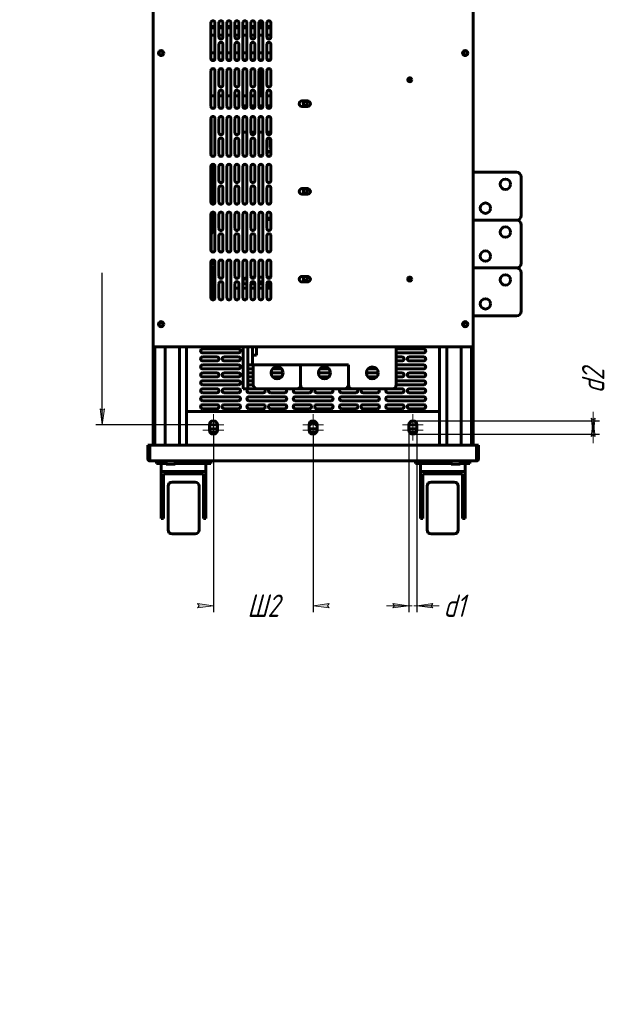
# Model space of a CAD drawing. Header units: millimetres. Extents: x 0 to 841, y 0 to 594.
# Tile 5 of 7: x 466 to 649, y 0 to 309. Entities that reach past the tile are written whole.
import ezdxf

# ---------------------------------------------------------------- set-up
doc = ezdxf.new("R2010")
doc.units = ezdxf.units.MM
for name, pattern in [('K5LT_AXLED', [12, 7.5, -1.5, 1.5, -1.5]), ('K5LT_BASIC', [0]), ('K5LT_THIN', [0])]:
    doc.linetypes.add(name, pattern=pattern)
doc.layers.add('Системный слой', color=7, linetype='Continuous')
doc.styles.add('KDIMTEXTSTYLE', font='GOST_AU.SHX', dxfattribs={"width": 0.96, "oblique": 15, "height": 5})
doc.dimstyles.new('KDIMSTYLE (0.25)', dxfattribs={"dimtxt": 5, "dimasz": 1, "dimexe": 2, "dimexo": 0, "dimgap": 1, "dimtad": 1, "dimlfac": 4, "dimtxsty": 'KDIMTEXTSTYLE', "dimsah": 1, "dimcen": 0, "dimdle": 1, "dimadec": 0, "dimazin": 0, "dimtfac": 0.667, "dimtmove": 0, "dimatfit": 3, "dimfxl": 1, "dimtvp": 1, "dimtolj": 1, "dimtzin": 0, "dimarcsym": 0})

# ---------------------------------------------------------------- blocks, each defined once
blk = doc.blocks.new('U0')
at = {"layer": 'Системный слой', "color": 150, "linetype": 'K5LT_BASIC', "lineweight": 60, "true_color": 0x0080ff}
for p, q in [((534.44, 224.46), (533.19, 224.46)), ((536.94, 224.46), (535.69, 224.46)), ((539.44, 224.46), (538.19, 224.46)), ((541.94, 224.46), (540.69, 224.46)), ((544.44, 224.46), (543.19, 224.46))]:
    blk.add_line(p, q, dxfattribs=at)
blk = doc.blocks.new('U1')
at = {"layer": 'Системный слой', "color": 150, "linetype": 'K5LT_BASIC', "lineweight": 60, "true_color": 0x0080ff}
for p, q in [((535.69, 225.83), (536.94, 225.83)), ((538.19, 225.83), (539.44, 225.83)), ((540.69, 225.83), (541.94, 225.83)), ((543.19, 225.83), (544.17, 225.83))]:
    blk.add_line(p, q, dxfattribs=at)
blk = doc.blocks.new('U2')
at = {"layer": 'Системный слой', "color": 150, "linetype": 'K5LT_BASIC', "lineweight": 60, "true_color": 0x0080ff}
for p, q in [((539.98, 206.08), (539.98, 205.46)), ((539.98, 205.46), (539.98, 203.46))]:
    blk.add_line(p, q, dxfattribs=at)
blk = doc.blocks.new('U3')
at = {"layer": 'Системный слой', "color": 150, "linetype": 'K5LT_BASIC', "lineweight": 60, "true_color": 0x0080ff}
for p, q in [((535.69, 273.43), (536.94, 273.43)), ((538.19, 273.43), (539.44, 273.43)), ((540.69, 273.43), (541.94, 273.43)), ((543.19, 273.43), (544.44, 273.43))]:
    blk.add_line(p, q, dxfattribs=at)
blk = doc.blocks.new('U4')
at = {"layer": 'Системный слой', "color": 150, "linetype": 'K5LT_BASIC', "lineweight": 60, "true_color": 0x0080ff}
for p, q in [((536.94, 281.68), (535.69, 281.68)), ((539.44, 281.68), (538.19, 281.68)), ((541.94, 281.68), (540.69, 281.68)), ((544.44, 281.68), (543.19, 281.68))]:
    blk.add_line(p, q, dxfattribs=at)
blk = doc.blocks.new('U5')
at = {"layer": 'Системный слой', "color": 150, "linetype": 'K5LT_BASIC', "lineweight": 60, "true_color": 0x0080ff}
for p, q in [((526.13, 233.31), (526.13, 232.71)), ((526.13, 232.71), (526.13, 231.71))]:
    blk.add_line(p, q, dxfattribs=at)
blk = doc.blocks.new('U6')
at = {"layer": 'Системный слой', "color": 150, "linetype": 'K5LT_BASIC', "lineweight": 60, "true_color": 0x0080ff}
for p, q in [((525.76, 277.98), (525.76, 266.19)), ((525.76, 262.98), (525.76, 251.19)), ((525.76, 247.98), (525.76, 236.19)), ((525.76, 232.98), (525.76, 221.19))]:
    blk.add_line(p, q, dxfattribs=at)
blk = doc.blocks.new('U7')
at = {"layer": 'Системный слой', "color": 150, "linetype": 'K5LT_BASIC', "lineweight": 60, "true_color": 0x0080ff}
for p, q in [((526.94, 306.58), (525.69, 306.58)), ((529.44, 306.58), (528.19, 306.58)), ((531.94, 306.58), (530.69, 306.58)), ((534.44, 306.58), (533.19, 306.58)), ((536.94, 306.58), (535.69, 306.58)), ((539.44, 306.58), (538.19, 306.58)), ((541.48, 306.58), (540.69, 306.58))]:
    blk.add_line(p, q, dxfattribs=at)
blk = doc.blocks.new('U8')
at = {"layer": 'Системный слой', "color": 150, "linetype": 'K5LT_BASIC', "lineweight": 60, "true_color": 0x0080ff}
for p, q in [((509.87, 169.58), (511.67, 169.58)), ((514.47, 169.58), (524.37, 169.58))]:
    blk.add_line(p, q, dxfattribs=at)
blk = doc.blocks.new('U9')
at = {"layer": 'Системный слой', "color": 150, "linetype": 'K5LT_BASIC', "lineweight": 60, "true_color": 0x0080ff}
for p, q in [((537.57, 199.21), (538.91, 199.21)), ((545.02, 199.21), (547.81, 199.21))]:
    blk.add_line(p, q, dxfattribs=at)
blk = doc.blocks.new('U10')
at = {"layer": 'Системный слой', "color": 150, "linetype": 'K5LT_BASIC', "lineweight": 60, "true_color": 0x0080ff}
for start, end in [(90, 122.7133), (237.2867, 270)]:
    blk.add_arc((537.57, 197.33), 0.625, start, end, dxfattribs=at)
blk = doc.blocks.new('U11')
at = {"layer": 'Системный слой', "color": 150, "linetype": 'K5LT_BASIC', "lineweight": 60, "true_color": 0x0080ff}
for start, end in [(90, 122.7133), (237.2867, 270)]:
    blk.add_arc((537.57, 194.83), 0.625, start, end, dxfattribs=at)
blk = doc.blocks.new('U12')
at = {"layer": 'Системный слой', "color": 150, "linetype": 'K5LT_BASIC', "lineweight": 60, "true_color": 0x0080ff}
for start, end in [(90, 122.7133), (237.2867, 270)]:
    blk.add_arc((537.57, 199.83), 0.625, start, end, dxfattribs=at)
blk = doc.blocks.new('U14')
at = {"layer": 'Системный слой', "color": 150, "linetype": 'K5LT_BASIC', "lineweight": 60, "true_color": 0x0080ff}
for p, q in [((541.94, 266.39), (540.98, 265.93)), ((544.44, 267.59), (543.19, 267))]:
    blk.add_line(p, q, dxfattribs=at)
blk = doc.blocks.new('U15')
at = {"layer": 'Системный слой', "color": 150, "linetype": 'K5LT_BASIC', "lineweight": 60, "true_color": 0x0080ff}
for p, q in [((541.93, 266.32), (541.05, 265.9)), ((544.44, 267.53), (543.19, 266.93))]:
    blk.add_line(p, q, dxfattribs=at)
blk = doc.blocks.new('U16')
at = {"layer": 'Системный слой', "color": 150, "linetype": 'K5LT_BASIC', "lineweight": 60, "true_color": 0x0080ff}
for p, q in [((539.39, 227.96), (538.85, 227.96)), ((541.94, 227.96), (540.69, 227.96)), ((544.39, 227.96), (543.24, 227.96))]:
    blk.add_line(p, q, dxfattribs=at)
blk = doc.blocks.new('U17')
at = {"layer": 'Системный слой', "color": 150, "linetype": 'K5LT_BASIC', "lineweight": 60, "true_color": 0x0080ff}
for p, q in [((535.73, 226.33), (535.73, 225.83)), ((535.73, 206.08), (535.73, 194.46))]:
    blk.add_line(p, q, dxfattribs=at)
blk = doc.blocks.new('U18')
at = {"layer": 'Системный слой', "color": 150, "linetype": 'K5LT_BASIC', "lineweight": 60, "true_color": 0x0080ff}
for p, q in [((539.19, 226.46), (538.85, 226.46)), ((541.94, 226.46), (540.69, 226.46)), ((544.19, 226.46), (543.44, 226.46))]:
    blk.add_line(p, q, dxfattribs=at)
blk = doc.blocks.new('U19')
at = {"layer": 'Системный слой', "color": 150, "linetype": 'K5LT_BASIC', "lineweight": 60, "true_color": 0x0080ff}
for p, q in [((526.94, 284.83), (525.69, 284.83)), ((529.44, 284.83), (528.19, 284.83)), ((531.94, 284.83), (530.69, 284.83)), ((534.44, 284.83), (533.19, 284.83)), ((536.94, 284.83), (535.69, 284.83)), ((539.44, 284.83), (538.19, 284.83)), ((541.48, 284.83), (540.69, 284.83))]:
    blk.add_line(p, q, dxfattribs=at)
blk = doc.blocks.new('U20')
at = {"layer": 'Системный слой', "color": 150, "linetype": 'K5LT_BASIC', "lineweight": 60, "true_color": 0x0080ff}
for p, q in [((541.48, 295.86), (541.48, 296.08)), ((541.48, 284.83), (541.48, 293.31))]:
    blk.add_line(p, q, dxfattribs=at)
blk = doc.blocks.new('U21')
at = {"layer": 'Системный слой', "color": 150, "linetype": 'K5LT_BASIC', "lineweight": 60, "true_color": 0x0080ff}
for p, q in [((591.02, 169.58), (600.92, 169.58)), ((603.72, 169.58), (605.52, 169.58))]:
    blk.add_line(p, q, dxfattribs=at)
blk = doc.blocks.new('U22')
at = {"layer": 'Системный слой', "color": 150, "linetype": 'K5LT_BASIC', "lineweight": 60, "true_color": 0x0080ff}
for p, q in [((526.51, 259.88), (526.51, 250.86)), ((526.51, 248.31), (526.51, 246.38))]:
    blk.add_line(p, q, dxfattribs=at)
blk = doc.blocks.new('U23')
at = {"layer": 'Системный слой', "color": 150, "linetype": 'K5LT_BASIC', "lineweight": 60, "true_color": 0x0080ff}
for p, q in [((525.69, 303.83), (526.94, 303.83)), ((528.19, 303.83), (529.44, 303.83)), ((530.69, 303.83), (531.94, 303.83)), ((533.19, 303.83), (534.44, 303.83)), ((535.69, 303.83), (536.94, 303.83)), ((538.19, 303.83), (539.44, 303.83)), ((540.69, 303.83), (541.94, 303.83)), ((543.19, 303.83), (544.44, 303.83))]:
    blk.add_line(p, q, dxfattribs=at)
blk = doc.blocks.new('U24')
at = {"layer": 'Системный слой', "color": 150, "linetype": 'K5LT_BASIC', "lineweight": 60, "true_color": 0x0080ff}
for p, q in [((525.69, 306.08), (526.94, 306.08)), ((528.19, 306.08), (529.44, 306.08)), ((530.69, 306.08), (531.94, 306.08)), ((533.19, 306.08), (534.44, 306.08)), ((535.69, 306.08), (536.94, 306.08)), ((538.19, 306.08), (539.44, 306.08)), ((540.69, 306.08), (541.94, 306.08)), ((543.19, 306.08), (544.44, 306.08))]:
    blk.add_line(p, q, dxfattribs=at)
blk = doc.blocks.new('U25')
at = {"layer": 'Системный слой', "color": 150, "linetype": 'K5LT_BASIC', "lineweight": 60, "true_color": 0x0080ff}
for p, q in [((525.69, 298.33), (526.94, 298.33)), ((528.19, 298.33), (529.44, 298.33)), ((530.69, 298.33), (531.94, 298.33)), ((533.19, 298.33), (534.44, 298.33)), ((535.69, 298.33), (536.94, 298.33)), ((538.19, 298.33), (539.44, 298.33)), ((540.69, 298.33), (541.94, 298.33)), ((543.19, 298.33), (544.44, 298.33))]:
    blk.add_line(p, q, dxfattribs=at)
blk = doc.blocks.new('U26')
at = {"layer": 'Системный слой', "color": 150, "linetype": 'K5LT_BASIC', "lineweight": 60, "true_color": 0x0080ff}
for p, q in [((525.82, 296.08), (526.82, 296.08)), ((528.32, 296.08), (529.32, 296.08)), ((530.82, 296.08), (531.82, 296.08)), ((533.32, 296.08), (534.32, 296.08)), ((535.82, 296.08), (536.82, 296.08)), ((538.32, 296.08), (539.32, 296.08)), ((540.82, 296.08), (541.82, 296.08)), ((543.32, 296.08), (544.32, 296.08))]:
    blk.add_line(p, q, dxfattribs=at)
blk = doc.blocks.new('U33')
at = {"layer": 'Системный слой', "color": 30, "linetype": 'K5LT_AXLED', "lineweight": 18, "true_color": 0xff8000}
for q in [(588.94, 184.96), (585.69, 181.71), (588.94, 178.46), (592.19, 181.71)]:
    blk.add_line((588.94, 181.71), q, dxfattribs=at)
blk = doc.blocks.new('U34')
at = {"layer": 'Системный слой', "color": 30, "linetype": 'K5LT_AXLED', "lineweight": 18, "true_color": 0xff8000}
for q in [(588.94, 183.21), (585.69, 179.96), (588.94, 176.71), (592.19, 179.96)]:
    blk.add_line((588.94, 179.96), q, dxfattribs=at)
blk = doc.blocks.new('U35')
at = {"layer": 'Системный слой', "color": 30, "linetype": 'K5LT_AXLED', "lineweight": 18, "true_color": 0xff8000}
for q in [(557.69, 184.96), (554.44, 181.71), (557.69, 178.46), (560.94, 181.71)]:
    blk.add_line((557.69, 181.71), q, dxfattribs=at)
blk = doc.blocks.new('U36')
at = {"layer": 'Системный слой', "color": 30, "linetype": 'K5LT_AXLED', "lineweight": 18, "true_color": 0xff8000}
for q in [(557.69, 183.21), (554.44, 179.96), (557.69, 176.71), (560.94, 179.96)]:
    blk.add_line((557.69, 179.96), q, dxfattribs=at)
blk = doc.blocks.new('U37')
at = {"layer": 'Системный слой', "color": 30, "linetype": 'K5LT_AXLED', "lineweight": 18, "true_color": 0xff8000}
for q in [(526.44, 184.96), (523.19, 181.71), (526.44, 178.46), (529.69, 181.71)]:
    blk.add_line((526.44, 181.71), q, dxfattribs=at)
blk = doc.blocks.new('U38')
at = {"layer": 'Системный слой', "color": 30, "linetype": 'K5LT_AXLED', "lineweight": 18, "true_color": 0xff8000}
for q in [(526.44, 183.21), (523.19, 179.96), (526.44, 176.71), (529.69, 179.96)]:
    blk.add_line((526.44, 179.96), q, dxfattribs=at)
blk = doc.blocks.new('KDIMARROW_01')
at = {"layer": 'Системный слой'}
blk.add_hatch(color=0, dxfattribs=at).paths.add_polyline_path([(0, 0), (-5, 0.66), (-4.5, 0), (-5, -0.66)])
at = {"layer": 'Системный слой', "color": 0, "linetype": 'K5LT_THIN', "lineweight": 18}
for p, q in [((-4.5, 0), (-5, 0.66)), ((-5, 0.66), (0, 0)), ((0, 0), (-5, -0.66)), ((-5, -0.66), (-4.5, 0)), ((0, 0), (-1, 0))]:
    blk.add_line(p, q, dxfattribs=at)
blk = doc.blocks.new('KDIMARROW_02')
at = {"layer": 'Системный слой'}
blk.add_hatch(color=0, dxfattribs=at).paths.add_polyline_path([(4.5, 0), (5, 0.66), (0, 0), (5, -0.66)])
at = {"layer": 'Системный слой', "color": 0, "linetype": 'K5LT_THIN', "lineweight": 18}
for p, q in [((0, 0), (-1, 0)), ((5, 0.66), (0, 0)), ((0, 0), (5, -0.66)), ((0, 0), (7, 0)), ((4.5, 0), (5, 0.66)), ((5, -0.66), (4.5, 0))]:
    blk.add_line(p, q, dxfattribs=at)

msp = doc.modelspace()

# ---------------------------------------------------------------- linework, layer by layer
at = {"layer": 'Системный слой', "color": 150, "linetype": 'K5LT_BASIC', "lineweight": 60, "true_color": 0x0080ff}
for p, q in [((507.5676, 206.0847), (507.5676, 496.7097)), ((607.8176, 206.0847), (607.8176, 496.7097)), ((525.6926, 307.7097), (525.6926, 296.4597)), ((526.9426, 296.4597), (526.9426, 307.7097)), ((528.1926, 307.7097), (528.1926, 303.2097)), ((529.4426, 303.2097), (529.4426, 307.7097)), ((530.6926, 307.7097), (530.6926, 296.4597)), ((531.9426, 296.4597), (531.9426, 307.7097)), ((533.1926, 307.7097), (533.1926, 303.2097)), ((534.4426, 303.2097), (534.4426, 307.7097)), ((535.6926, 307.7097), (535.6926, 296.4597)), ((536.9426, 296.4597), (536.9426, 307.7097)), ((538.1926, 307.7097), (538.1926, 303.2097)), ((539.4426, 303.2097), (539.4426, 307.7097)), ((540.6926, 307.7097), (540.6926, 296.4597)), ((541.4845, 306.5847), (541.4845, 308.312)), ((541.9426, 296.4597), (541.9426, 307.7097)), ((543.1926, 307.7097), (543.1926, 303.2097)), ((544.4426, 306.5847), (543.1926, 306.5847)), ((544.4426, 303.2097), (544.4426, 307.7097)), ((528.1926, 300.9597), (528.1926, 296.4597)), ((529.4426, 296.4597), (529.4426, 300.9597)), ((533.1926, 300.9597), (533.1926, 296.4597)), ((534.4426, 296.4597), (534.4426, 300.9597)), ((538.1926, 300.9597), (538.1926, 296.4597)), ((539.4426, 296.4597), (539.4426, 300.9597)), ((543.1926, 300.9597), (543.1926, 296.4597)), ((544.4426, 296.4597), (544.4426, 300.9597)), ((525.6926, 292.7097), (525.6926, 281.4597)), ((526.9426, 281.4597), (526.9426, 292.7097)), ((528.1926, 292.7097), (528.1926, 288.2097)), ((529.4426, 288.2097), (529.4426, 292.7097)), ((530.6926, 292.7097), (530.6926, 281.4597)), ((531.9426, 281.4597), (531.9426, 292.7097)), ((533.1926, 292.7097), (533.1926, 288.2097)), ((534.4426, 288.2097), (534.4426, 292.7097)), ((535.6926, 292.7097), (535.6926, 281.4597)), ((536.9426, 281.4597), (536.9426, 292.7097)), ((538.1926, 292.7097), (538.1926, 288.2097)), ((539.4426, 288.2097), (539.4426, 292.7097)), ((540.6926, 292.7097), (540.6926, 281.4597)), ((541.9426, 281.4597), (541.9426, 292.7097)), ((543.1926, 292.7097), (543.1926, 288.2097)), ((544.4426, 288.2097), (544.4426, 292.7097)), ((528.1926, 285.9597), (528.1926, 281.4597)), ((529.4426, 281.4597), (529.4426, 285.9597)), ((533.1926, 285.9597), (533.1926, 281.4597)), ((534.4426, 281.4597), (534.4426, 285.9597)), ((538.1926, 285.9597), (538.1926, 281.4597)), ((539.4426, 281.4597), (539.4426, 285.9597)), ((543.1926, 285.9597), (543.1926, 281.4597)), ((544.4426, 284.8347), (543.1926, 284.8347)), ((544.4426, 281.4597), (544.4426, 285.9597)), ((555.9426, 283.2097), (554.1926, 283.2097)), ((554.1926, 281.4597), (555.9426, 281.4597)), ((525.6926, 277.7097), (525.6926, 266.4597)), ((526.9426, 266.4597), (526.9426, 277.7097)), ((528.1926, 277.7097), (528.1926, 273.2097)), ((529.4426, 273.2097), (529.4426, 277.7097)), ((530.6926, 277.7097), (530.6926, 266.4597)), ((531.9426, 266.4597), (531.9426, 277.7097)), ((533.1926, 277.7097), (533.1926, 273.2097)), ((534.4426, 273.2097), (534.4426, 277.7097)), ((535.6926, 277.7097), (535.6926, 266.4597)), ((536.9426, 266.4597), (536.9426, 277.7097)), ((538.1926, 277.7097), (538.1926, 273.2097)), ((539.4426, 273.2097), (539.4426, 277.7097)), ((540.6926, 277.7097), (540.6926, 266.4597)), ((541.9426, 266.4597), (541.9426, 277.7097)), ((543.1926, 277.7097), (543.1926, 273.2097)), ((544.4426, 273.2097), (544.4426, 277.7097)), ((528.1926, 270.9597), (528.1926, 266.4597)), ((529.4426, 266.4597), (529.4426, 270.9597)), ((533.1926, 270.9597), (533.1926, 266.4597)), ((534.4426, 266.4597), (534.4426, 270.9597)), ((538.1926, 270.9597), (538.1926, 266.4597)), ((539.4426, 266.4597), (539.4426, 270.9597)), ((543.1926, 270.9597), (543.1926, 266.4597)), ((544.2298, 271.4295), (544.2298, 268.6747)), ((544.4426, 266.4597), (544.4426, 270.9597)), ((525.6926, 262.7097), (525.6926, 251.4597)), ((526.5053, 263.3059), (526.5053, 259.882)), ((526.9426, 251.4597), (526.9426, 262.7097)), ((528.1926, 262.7097), (528.1926, 258.2097)), ((529.4426, 258.2097), (529.4426, 262.7097)), ((530.6926, 262.7097), (530.6926, 251.4597)), ((531.9426, 251.4597), (531.9426, 262.7097)), ((533.1926, 262.7097), (533.1926, 258.2097)), ((534.4426, 258.2097), (534.4426, 262.7097)), ((535.6926, 262.7097), (535.6926, 251.4597)), ((536.9426, 251.4597), (536.9426, 262.7097)), ((538.1926, 262.7097), (538.1926, 258.2097)), ((539.4426, 258.2097), (539.4426, 262.7097)), ((540.6926, 262.7097), (540.6926, 251.4597)), ((541.9426, 251.4597), (541.9426, 262.7097)), ((543.1926, 262.7097), (543.1926, 258.2097)), ((544.4426, 258.2097), (544.4426, 262.7097)), ((607.8176, 260.8347), (621.3926, 260.8347)), ((622.8926, 259.3347), (622.8926, 247.3347)), ((528.1926, 255.9597), (528.1926, 251.4597)), ((529.4426, 251.4597), (529.4426, 255.9597)), ((533.1926, 255.9597), (533.1926, 251.4597)), ((534.4426, 251.4597), (534.4426, 255.9597)), ((538.1926, 255.9597), (538.1926, 251.4597)), ((539.4426, 251.4597), (539.4426, 255.9597)), ((543.1926, 255.9597), (543.1926, 251.4597)), ((544.4426, 251.4597), (544.4426, 255.9597)), ((555.9426, 255.7097), (554.1926, 255.7097)), ((554.1926, 253.9597), (555.9426, 253.9597)), ((525.6926, 247.7097), (525.6926, 236.4597)), ((526.9426, 236.4597), (526.9426, 247.7097)), ((528.1926, 247.7097), (528.1926, 243.2097)), ((529.4426, 243.2097), (529.4426, 247.7097)), ((530.6926, 247.7097), (530.6926, 236.4597)), ((531.9426, 236.4597), (531.9426, 247.7097)), ((533.1926, 247.7097), (533.1926, 243.2097)), ((534.4426, 243.2097), (534.4426, 247.7097)), ((535.6926, 247.7097), (535.6926, 236.4597)), ((536.9426, 236.4597), (536.9426, 247.7097)), ((538.1926, 247.7097), (538.1926, 243.2097)), ((539.4426, 243.2097), (539.4426, 247.7097)), ((540.6926, 247.7097), (540.6926, 236.4597)), ((541.9426, 236.4597), (541.9426, 247.7097)), ((543.1926, 247.7097), (543.1926, 243.2097)), ((544.4426, 243.2097), (544.4426, 247.7097)), ((526.5053, 246.382), (526.5053, 242.132)), ((544.1048, 245.5876), (544.1048, 246.8376)), ((544.4426, 246.8376), (544.1048, 246.8376)), ((544.4426, 245.5876), (544.1048, 245.5876)), ((621.3926, 245.8347), (607.8176, 245.8347)), ((622.8926, 244.3347), (622.8926, 232.3347)), ((525.7553, 241.882), (526.2553, 241.882)), ((528.1926, 240.9597), (528.1926, 236.4597)), ((529.4426, 236.4597), (529.4426, 240.9597)), ((533.1926, 240.9597), (533.1926, 236.4597)), ((534.4426, 236.4597), (534.4426, 240.9597)), ((538.1926, 240.9597), (538.1926, 236.4597)), ((539.4426, 236.4597), (539.4426, 240.9597)), ((543.1926, 240.9597), (543.1926, 236.4597)), ((544.4426, 236.4597), (544.4426, 240.9597)), ((525.6926, 232.7097), (525.6926, 221.4597)), ((526.1303, 231.7097), (525.7553, 231.7097)), ((526.9426, 221.4597), (526.9426, 232.7097)), ((528.1926, 232.7097), (528.1926, 228.2097)), ((529.4426, 228.2097), (529.4426, 232.7097)), ((530.6926, 232.7097), (530.6926, 221.4597)), ((531.9426, 221.4597), (531.9426, 232.7097)), ((533.1926, 232.7097), (533.1926, 228.2097)), ((534.4426, 228.2097), (534.4426, 232.7097)), ((535.6926, 232.7097), (535.6926, 221.4597)), ((536.9426, 221.4597), (536.9426, 232.7097)), ((538.1926, 232.7097), (538.1926, 228.2097)), ((539.4426, 228.2097), (539.4426, 232.7097)), ((540.6926, 232.7097), (540.6926, 221.4597)), ((541.9426, 221.4597), (541.9426, 232.7097)), ((543.1926, 232.7097), (543.1926, 228.2097)), ((544.4426, 228.2097), (544.4426, 232.7097)), ((526.0053, 231.2097), (525.7553, 231.2097)), ((526.2553, 230.9597), (526.2553, 221.2097)), ((621.3926, 230.8347), (607.8176, 230.8347)), ((622.8926, 229.3347), (622.8926, 217.3347)), ((528.1926, 225.9597), (528.1926, 221.4597)), ((529.4426, 221.4597), (529.4426, 225.9597)), ((533.1926, 225.9597), (533.1926, 221.4597)), ((534.4426, 221.4597), (534.4426, 225.9597)), ((538.1926, 225.9597), (538.1926, 221.4597)), ((538.2448, 227.9597), (538.8548, 227.9597)), ((538.8548, 226.4597), (538.4426, 226.4597)), ((539.4426, 221.4597), (539.4426, 225.9597)), ((543.1926, 225.9597), (543.1926, 221.4597)), ((543.9173, 226.4597), (543.9173, 225.8347)), ((544.1673, 225.8347), (544.1673, 226.4597)), ((544.1673, 225.8347), (544.1673, 224.4597)), ((544.4426, 221.4597), (544.4426, 225.9597)), ((555.9426, 228.2097), (554.1926, 228.2097)), ((554.1926, 226.4597), (555.9426, 226.4597)), ((526.0053, 220.9597), (525.9426, 220.9597)), ((621.3926, 215.8347), (607.8176, 215.8347)), ((508.0676, 206.0847), (507.5676, 206.0847)), ((507.5676, 206.0847), (507.5676, 175.3347)), ((507.9426, 206.0847), (507.9426, 196.5847)), ((508.0676, 206.0847), (607.3176, 206.0847)), ((508.0676, 206.0847), (508.0676, 175.3347)), ((511.3176, 206.0847), (511.3176, 175.3347)), ((515.8176, 206.0847), (515.8176, 175.3347)), ((518.0676, 206.0847), (518.0676, 175.3347)), ((534.3176, 205.4597), (523.0676, 205.4597)), ((523.0676, 204.2097), (534.3176, 204.2097)), ((537.2298, 206.0847), (537.2298, 201.7097)), ((537.2298, 194.4597), (537.2298, 206.0847)), ((538.7298, 206.0847), (538.7298, 201.7097)), ((583.7298, 206.0847), (583.7298, 194.2097)), ((592.3176, 205.4597), (583.7298, 205.4597)), ((583.7298, 204.2097), (592.3176, 204.2097)), ((597.3176, 206.0847), (597.3176, 175.3347)), ((599.5676, 206.0847), (599.5676, 175.3347)), ((604.0676, 206.0847), (604.0676, 175.3347)), ((607.8176, 206.0847), (607.3176, 206.0847)), ((607.3176, 206.0847), (607.3176, 175.3347)), ((607.4426, 196.5847), (607.4426, 206.0847)), ((607.8176, 175.3347), (607.8176, 206.0847)), ((527.5676, 202.9597), (523.0676, 202.9597)), ((523.0676, 201.7097), (527.5676, 201.7097)), ((534.3176, 202.9597), (529.8176, 202.9597)), ((529.8176, 201.7097), (534.3176, 201.7097)), ((539.9798, 203.4597), (538.7298, 203.4597)), ((538.7298, 201.7097), (538.7298, 200.4597)), ((585.5676, 202.9597), (583.7298, 202.9597)), ((583.7298, 201.7097), (585.5676, 201.7097)), ((592.3176, 202.9597), (587.8176, 202.9597)), ((587.8176, 201.7097), (592.3176, 201.7097)), ((534.3176, 200.4597), (523.0676, 200.4597)), ((523.0676, 199.2097), (534.3176, 199.2097)), ((527.5676, 197.9597), (523.0676, 197.9597)), ((534.3176, 197.9597), (529.8176, 197.9597)), ((538.7298, 200.4597), (537.2298, 200.4597)), ((538.914, 197.9597), (537.5676, 197.9597)), ((538.7298, 200.4597), (538.914, 200.4597)), ((568.7298, 200.4597), (538.914, 200.4597)), ((538.914, 194.2097), (538.914, 200.4597)), ((548.2882, 197.9597), (544.5382, 197.9597)), ((553.7298, 194.2097), (553.7298, 200.4597)), ((563.1048, 197.9597), (559.3548, 197.9597)), ((559.8323, 199.2097), (562.6274, 199.2097)), ((568.7298, 194.2097), (568.7298, 200.4597)), ((577.8176, 197.9597), (574.3548, 197.9597)), ((574.8323, 199.2097), (577.6274, 199.2097)), ((592.3176, 200.4597), (583.7298, 200.4597)), ((583.7298, 199.2097), (592.3176, 199.2097)), ((585.5676, 197.9597), (583.7298, 197.9597)), ((592.3176, 197.9597), (587.8176, 197.9597)), ((507.9426, 195.3347), (507.9426, 196.5847)), ((507.9426, 196.5847), (508.0676, 196.5847)), ((507.9426, 175.5115), (507.9426, 195.3347)), ((523.0676, 196.7097), (527.5676, 196.7097)), ((534.3176, 195.4597), (523.0676, 195.4597)), ((529.8176, 196.7097), (534.3176, 196.7097)), ((537.5676, 196.7097), (538.914, 196.7097)), ((538.914, 195.4597), (537.5676, 195.4597)), ((545.0156, 196.7097), (547.8107, 196.7097)), ((559.8323, 196.7097), (562.6274, 196.7097)), ((574.8323, 196.7097), (577.6274, 196.7097)), ((583.7298, 196.7097), (585.5676, 196.7097)), ((592.3176, 195.4597), (583.7298, 195.4597)), ((587.8176, 196.7097), (592.3176, 196.7097)), ((607.3176, 196.5847), (607.4426, 196.5847)), ((607.4426, 196.5847), (607.4426, 195.3347)), ((607.4426, 195.3347), (607.4426, 175.6365)), ((523.0676, 194.2097), (534.3176, 194.2097)), ((527.5676, 192.9597), (523.0676, 192.9597)), ((523.0676, 191.7097), (527.5676, 191.7097)), ((534.3176, 192.9597), (529.8176, 192.9597)), ((529.8176, 191.7097), (534.3176, 191.7097)), ((535.7298, 192.9597), (535.7298, 194.4597)), ((537.2298, 192.9597), (535.7298, 192.9597)), ((537.2298, 194.4597), (537.2298, 192.9597)), ((537.5676, 194.2097), (538.914, 194.2097)), ((540.164, 192.9597), (537.5676, 192.9597)), ((537.5676, 191.7097), (542.0676, 191.7097)), ((552.6623, 192.9597), (540.164, 192.9597)), ((544.3176, 191.7097), (548.8176, 191.7097)), ((552.0676, 191.7097), (556.5676, 191.7097)), ((554.9798, 192.9597), (552.6623, 192.9597)), ((567.4798, 192.9597), (554.9798, 192.9597)), ((558.8176, 191.7097), (563.3176, 191.7097)), ((566.5676, 191.7097), (571.0676, 191.7097)), ((569.9798, 192.9597), (567.4798, 192.9597)), ((582.4798, 192.9597), (569.9798, 192.9597)), ((573.3176, 191.7097), (577.8176, 191.7097)), ((581.0676, 191.7097), (585.5676, 191.7097)), ((585.5676, 192.9597), (582.4798, 192.9597)), ((583.7298, 194.2097), (592.3176, 194.2097)), ((592.3176, 192.9597), (587.8176, 192.9597)), ((587.8176, 191.7097), (592.3176, 191.7097)), ((534.3176, 190.4597), (523.0676, 190.4597)), ((523.0676, 189.2097), (534.3176, 189.2097)), ((548.8176, 190.4597), (537.5676, 190.4597)), ((537.5676, 189.2097), (548.8176, 189.2097)), ((563.3176, 190.4597), (552.0676, 190.4597)), ((552.0676, 189.2097), (563.3176, 189.2097)), ((577.8176, 190.4597), (566.5676, 190.4597)), ((566.5676, 189.2097), (577.8176, 189.2097)), ((592.3176, 190.4597), (581.0676, 190.4597)), ((581.0676, 189.2097), (592.3176, 189.2097)), ((518.0676, 185.8347), (518.0676, 175.3347)), ((518.0676, 185.8347), (519.1926, 185.8347)), ((519.1926, 185.8347), (596.1926, 185.8347)), ((527.5676, 187.9597), (523.0676, 187.9597)), ((523.0676, 186.7097), (527.5676, 186.7097)), ((534.3176, 187.9597), (529.8176, 187.9597)), ((529.8176, 186.7097), (534.3176, 186.7097)), ((542.0676, 187.9597), (537.5676, 187.9597)), ((537.5676, 186.7097), (542.0676, 186.7097)), ((548.8176, 187.9597), (544.3176, 187.9597)), ((544.3176, 186.7097), (548.8176, 186.7097)), ((556.5676, 187.9597), (552.0676, 187.9597)), ((552.0676, 186.7097), (556.5676, 186.7097)), ((563.3176, 187.9597), (558.8176, 187.9597)), ((558.8176, 186.7097), (563.3176, 186.7097)), ((571.0676, 187.9597), (566.5676, 187.9597)), ((566.5676, 186.7097), (571.0676, 186.7097)), ((577.8176, 187.9597), (573.3176, 187.9597)), ((573.3176, 186.7097), (577.8176, 186.7097)), ((585.5676, 187.9597), (581.0676, 187.9597)), ((581.0676, 186.7097), (585.5676, 186.7097)), ((592.3176, 187.9597), (587.8176, 187.9597)), ((587.8176, 186.7097), (592.3176, 186.7097)), ((596.1926, 185.8347), (597.3176, 185.8347)), ((597.3176, 175.3347), (597.3176, 185.8347)), ((525.1926, 181.7097), (527.5676, 181.7097)), ((525.1926, 179.9597), (525.1926, 181.7097)), ((527.6926, 180.4597), (525.1926, 180.4597)), ((525.4426, 179.2097), (527.4426, 179.2097)), ((527.6926, 181.7097), (527.6926, 179.9597)), ((556.4426, 181.7097), (556.5676, 181.7097)), ((556.4426, 179.9597), (556.4426, 181.7097)), ((558.9426, 180.4597), (556.4426, 180.4597)), ((556.6926, 179.2097), (558.6926, 179.2097)), ((558.8176, 181.7097), (558.9426, 181.7097)), ((558.9426, 181.7097), (558.9426, 179.9597)), ((587.6926, 179.9597), (587.6926, 181.7097)), ((590.1926, 180.4597), (587.6926, 180.4597)), ((587.8176, 181.7097), (590.1926, 181.7097)), ((587.9426, 179.2097), (589.9426, 179.2097)), ((590.1926, 181.7097), (590.1926, 179.9597)), ((505.9426, 175.3347), (506.4426, 175.3347)), ((505.9426, 175.3347), (505.9426, 170.9597)), ((506.4426, 170.9597), (506.4426, 175.3347)), ((608.8542, 175.3347), (506.531, 175.3347)), ((506.531, 175.3347), (506.531, 170.9597)), ((507.9426, 175.5115), (507.9426, 175.3347)), ((508.0676, 175.5115), (507.9426, 175.5115)), ((607.4426, 175.6365), (607.3176, 175.6365)), ((607.3176, 175.4597), (607.4426, 175.4597)), ((607.4426, 175.4597), (607.4426, 175.6365)), ((607.4426, 175.4597), (607.4426, 175.3347)), ((608.8542, 175.3347), (608.8542, 170.9597)), ((608.9426, 170.9597), (608.9426, 175.3347)), ((609.4426, 175.3347), (608.9426, 175.3347)), ((609.4426, 175.3347), (609.4426, 170.9597)), ((505.9426, 170.9597), (506.4426, 170.9597)), ((608.8176, 170.3347), (506.5676, 170.3347)), ((508.6176, 169.5847), (508.6176, 170.3347)), ((511.6676, 169.3347), (511.6676, 170.3347)), ((514.4676, 169.3347), (514.4676, 170.3347)), ((525.6176, 170.3347), (525.6176, 169.5847)), ((589.7676, 169.5847), (589.7676, 170.3347)), ((600.9176, 169.3347), (600.9176, 170.3347)), ((603.7176, 169.3347), (603.7176, 170.3347)), ((606.7676, 170.3347), (606.7676, 169.5847)), ((609.4426, 170.9597), (608.9426, 170.9597)), ((509.8676, 169.5847), (508.6176, 169.5847)), ((510.1176, 167.0847), (510.1176, 169.5847)), ((510.1176, 167.0847), (517.1176, 167.0847)), ((510.1176, 154.7588), (510.1176, 167.0847)), ((514.4676, 169.3347), (511.6676, 169.3347)), ((517.1176, 167.0847), (524.1176, 167.0847)), ((524.1176, 167.0847), (524.1176, 169.5847)), ((524.1176, 167.0847), (524.1176, 154.7588)), ((525.6176, 169.5847), (524.3676, 169.5847)), ((591.0176, 169.5847), (589.7676, 169.5847)), ((591.2676, 167.0847), (591.2676, 169.5847)), ((591.2676, 167.0847), (598.2676, 167.0847)), ((591.2676, 154.7588), (591.2676, 167.0847)), ((598.2676, 167.0847), (605.2676, 167.0847)), ((603.7176, 169.3347), (600.9176, 169.3347)), ((605.2676, 167.0847), (605.2676, 169.5847)), ((605.2676, 167.0847), (605.2676, 154.7588)), ((606.7676, 169.5847), (605.5176, 169.5847)), ((523.3676, 166.3347), (510.8676, 166.3347)), ((510.8676, 166.3347), (510.8676, 154.7588)), ((520.7426, 163.7097), (513.4926, 163.7097)), ((523.3676, 154.7588), (523.3676, 166.3347)), ((604.5176, 166.3347), (592.0176, 166.3347)), ((592.0176, 166.3347), (592.0176, 154.7588)), ((601.8926, 163.7097), (594.6426, 163.7097)), ((604.5176, 154.7588), (604.5176, 166.3347)), ((512.2426, 148.7097), (512.2426, 162.4597)), ((521.9926, 162.4597), (521.9926, 148.7097)), ((593.3926, 148.7097), (593.3926, 162.4597)), ((603.1426, 162.4597), (603.1426, 148.7097)), ((510.1176, 152.2588), (510.1176, 154.7588)), ((510.8676, 154.7588), (510.8676, 152.2588)), ((523.3676, 152.2588), (523.3676, 154.7588)), ((524.1176, 154.7588), (524.1176, 152.2588)), ((591.2676, 152.2588), (591.2676, 154.7588)), ((592.0176, 154.7588), (592.0176, 152.2588)), ((604.5176, 152.2588), (604.5176, 154.7588)), ((605.2676, 154.7588), (605.2676, 152.2588)), ((510.8676, 152.2588), (510.1176, 152.2588)), ((524.1176, 152.2588), (523.3676, 152.2588)), ((592.0176, 152.2588), (591.2676, 152.2588)), ((605.2676, 152.2588), (604.5176, 152.2588)), ((520.7426, 147.4597), (513.4926, 147.4597)), ((601.8926, 147.4597), (594.6426, 147.4597))]:
    msp.add_line(p, q, dxfattribs=at)
for centre, radius in [((510.0676, 298.2097), 0.8125), ((510.0676, 298.2097), 0.625), ((605.3176, 298.2097), 0.8125), ((605.3176, 298.2097), 0.625), ((587.9705, 289.8347), 0.625), ((587.9426, 289.8347), 0.5), ((555.2298, 282.4597), 0.625), ((617.8926, 257.0847), 1.625), ((555.2298, 254.9597), 0.625), ((611.6426, 249.5847), 1.625), ((617.8926, 242.0847), 1.625), ((611.6426, 234.5847), 1.625), ((617.8926, 227.0847), 1.625), ((555.2298, 227.4597), 0.625), ((587.9426, 227.3347), 0.625), ((587.9426, 227.3347), 0.5), ((611.6426, 219.5847), 1.625), ((510.0676, 213.2097), 0.8125), ((510.0676, 213.2097), 0.625), ((605.3176, 213.2097), 0.8125), ((605.3176, 213.2097), 0.625), ((546.4132, 197.9597), 1.875), ((561.2298, 197.9597), 1.875), ((576.2298, 197.9597), 1.875)]:
    msp.add_circle(centre, radius, dxfattribs=at)
for centre, radius, start, end in [((526.3176, 307.7097), 0.625, 0, 180), ((528.8176, 307.7097), 0.625, 0, 180), ((531.3176, 307.7097), 0.625, 0, 180), ((533.8176, 307.7097), 0.625, 0, 180), ((536.3176, 307.7097), 0.625, 0, 180), ((538.8176, 307.7097), 0.625, 0, 180), ((541.3176, 307.7097), 0.625, 0, 180), ((542.076, 305.6326), 1.121, 96.836038, 121.851876), ((543.8176, 307.7097), 0.625, 0, 180), ((528.8176, 303.2097), 0.625, 180, 0), ((533.8176, 303.2097), 0.625, 180, 0), ((538.8176, 303.2097), 0.625, 180, 0), ((543.8176, 303.2097), 0.625, 180, 0), ((528.8176, 300.9597), 0.625, 0, 180), ((533.8176, 300.9597), 0.625, 0, 180), ((538.8176, 300.9597), 0.625, 0, 180), ((543.8176, 300.9597), 0.625, 0, 180), ((526.3176, 296.4597), 0.625, 180, 0), ((528.8176, 296.4597), 0.625, 180, 0), ((531.3176, 296.4597), 0.625, 180, 0), ((533.8176, 296.4597), 0.625, 180, 0), ((536.3176, 296.4597), 0.625, 180, 0), ((538.8176, 296.4597), 0.625, 180, 0), ((541.3176, 296.4597), 0.625, 180, 0), ((543.8176, 296.4597), 0.625, 180, 0), ((526.3176, 292.7097), 0.625, 0, 180), ((528.8176, 292.7097), 0.625, 0, 180), ((531.3176, 292.7097), 0.625, 0, 180), ((533.8176, 292.7097), 0.625, 0, 180), ((536.3176, 292.7097), 0.625, 0, 180), ((538.8176, 292.7097), 0.625, 0, 180), ((541.3176, 292.7097), 0.625, 0, 180), ((543.8176, 292.7097), 0.625, 0, 180), ((528.8176, 288.2097), 0.625, 180, 0), ((533.8176, 288.2097), 0.625, 180, 0), ((538.8176, 288.2097), 0.625, 180, 0), ((543.8176, 288.2097), 0.625, 180, 0), ((528.8176, 285.9597), 0.625, 0, 180), ((533.8176, 285.9597), 0.625, 0, 180), ((538.8176, 285.9597), 0.625, 0, 180), ((542.076, 283.8826), 1.121, 96.836038, 121.851876), ((543.8176, 285.9597), 0.625, 0, 180), ((526.3176, 281.4597), 0.625, 180, 0), ((528.8176, 281.4597), 0.625, 180, 0), ((531.3176, 281.4597), 0.625, 180, 0), ((533.8176, 281.4597), 0.625, 180, 0), ((536.3176, 281.4597), 0.625, 180, 0), ((538.8176, 281.4597), 0.625, 180, 0), ((541.3176, 281.4597), 0.625, 180, 0), ((543.8176, 281.4597), 0.625, 180, 0), ((554.1926, 282.3347), 0.875, 90, 270), ((555.9426, 282.3347), 0.875, 270, 90), ((526.3176, 277.7097), 0.625, 0, 180), ((528.8176, 277.7097), 0.625, 0, 180), ((531.3176, 277.7097), 0.625, 0, 180), ((533.8176, 277.7097), 0.625, 0, 180), ((536.3176, 277.7097), 0.625, 0, 180), ((538.8176, 277.7097), 0.625, 0, 180), ((541.3176, 277.7097), 0.625, 0, 180), ((543.8176, 277.7097), 0.625, 0, 180), ((528.8176, 273.2097), 0.625, 180, 0), ((533.8176, 273.2097), 0.625, 180, 0), ((538.8176, 273.2097), 0.625, 180, 0), ((543.8176, 273.2097), 0.625, 180, 0), ((544.4798, 272.6747), 0.25, 119.784886, 162.347784), ((528.8176, 270.9597), 0.625, 0, 180), ((533.8176, 270.9597), 0.625, 0, 180), ((538.8176, 270.9597), 0.625, 0, 180), ((543.8176, 270.9597), 0.625, 0, 180), ((544.4798, 268.6747), 0.25, 180, 261.436142), ((526.3176, 266.4597), 0.625, 180, 0), ((528.8176, 266.4597), 0.625, 180, 0), ((531.3176, 266.4597), 0.625, 180, 0), ((533.8176, 266.4597), 0.625, 180, 0), ((536.3176, 266.4597), 0.625, 180, 0), ((538.8176, 266.4597), 0.625, 180, 0), ((541.3176, 266.4597), 0.625, 180, 0), ((543.8176, 266.4597), 0.625, 180, 0), ((526.3176, 262.7097), 0.625, 0, 180), ((528.8176, 262.7097), 0.625, 0, 180), ((531.3176, 262.7097), 0.625, 0, 180), ((533.8176, 262.7097), 0.625, 0, 180), ((536.3176, 262.7097), 0.625, 0, 180), ((538.8176, 262.7097), 0.625, 0, 180), ((541.3176, 262.7097), 0.625, 0, 180), ((543.8176, 262.7097), 0.625, 0, 180), ((621.3926, 259.3347), 1.5, 0, 90), ((528.8176, 258.2097), 0.625, 180, 0), ((528.8176, 255.9597), 0.625, 0, 180), ((533.8176, 258.2097), 0.625, 180, 0), ((533.8176, 255.9597), 0.625, 0, 180), ((538.8176, 258.2097), 0.625, 180, 0), ((538.8176, 255.9597), 0.625, 0, 180), ((543.8176, 258.2097), 0.625, 180, 0), ((543.8176, 255.9597), 0.625, 0, 180), ((554.1926, 254.8347), 0.875, 90, 270), ((555.9426, 254.8347), 0.875, 270, 90), ((526.3176, 251.4597), 0.625, 180, 0), ((528.8176, 251.4597), 0.625, 180, 0), ((531.3176, 251.4597), 0.625, 180, 0), ((533.8176, 251.4597), 0.625, 180, 0), ((536.3176, 251.4597), 0.625, 180, 0), ((538.8176, 251.4597), 0.625, 180, 0), ((541.3176, 251.4597), 0.625, 180, 0), ((543.8176, 251.4597), 0.625, 180, 0), ((526.3176, 247.7097), 0.625, 0, 180), ((528.8176, 247.7097), 0.625, 0, 180), ((531.3176, 247.7097), 0.625, 0, 180), ((533.8176, 247.7097), 0.625, 0, 180), ((536.3176, 247.7097), 0.625, 0, 180), ((538.8176, 247.7097), 0.625, 0, 180), ((541.3176, 247.7097), 0.625, 0, 180), ((543.8176, 247.7097), 0.625, 0, 180), ((621.3926, 247.3347), 1.5, 270, 0), ((621.3926, 244.3347), 1.5, 0, 90), ((526.2553, 242.132), 0.25, 270, 0), ((528.8176, 243.2097), 0.625, 180, 0), ((528.8176, 240.9597), 0.625, 0, 180), ((533.8176, 243.2097), 0.625, 180, 0), ((533.8176, 240.9597), 0.625, 0, 180), ((538.8176, 243.2097), 0.625, 180, 0), ((538.8176, 240.9597), 0.625, 0, 180), ((543.8176, 243.2097), 0.625, 180, 0), ((543.8176, 240.9597), 0.625, 0, 180), ((526.3176, 236.4597), 0.625, 180, 0), ((528.8176, 236.4597), 0.625, 180, 0), ((531.3176, 236.4597), 0.625, 180, 0), ((533.8176, 236.4597), 0.625, 180, 0), ((536.3176, 236.4597), 0.625, 180, 0), ((538.8176, 236.4597), 0.625, 180, 0), ((541.3176, 236.4597), 0.625, 180, 0), ((543.8176, 236.4597), 0.625, 180, 0), ((526.3176, 232.7097), 0.625, 0, 180), ((528.8176, 232.7097), 0.625, 0, 180), ((531.3176, 232.7097), 0.625, 0, 180), ((533.8176, 232.7097), 0.625, 0, 180), ((536.3176, 232.7097), 0.625, 0, 180), ((538.8176, 232.7097), 0.625, 0, 180), ((541.3176, 232.7097), 0.625, 0, 180), ((543.8176, 232.7097), 0.625, 0, 180), ((621.3926, 232.3347), 1.5, 270, 0), ((526.0053, 230.9597), 0.25, 0, 90), ((621.3926, 229.3347), 1.5, 0, 90), ((528.8176, 228.2097), 0.625, 180, 0), ((528.8176, 225.9597), 0.625, 0, 180), ((533.8176, 228.2097), 0.625, 180, 0), ((533.8176, 225.9597), 0.625, 0, 180), ((537.3548, 226.3347), 1.625, 104.695307, 180), ((538.8176, 228.2097), 0.625, 180, 0), ((538.8176, 225.9597), 0.625, 0, 180), ((543.8176, 228.2097), 0.625, 180, 0), ((543.8176, 225.9597), 0.625, 0, 180), ((554.1926, 227.3347), 0.875, 90, 270), ((555.9426, 227.3347), 0.875, 270, 90), ((526.3176, 221.4597), 0.625, 180, 0), ((526.0053, 221.2097), 0.25, 270, 0), ((528.8176, 221.4597), 0.625, 180, 0), ((531.3176, 221.4597), 0.625, 180, 0), ((533.8176, 221.4597), 0.625, 180, 0), ((536.3176, 221.4597), 0.625, 180, 0), ((538.8176, 221.4597), 0.625, 180, 0), ((541.3176, 221.4597), 0.625, 180, 0), ((543.8176, 221.4597), 0.625, 180, 0), ((621.3926, 217.3347), 1.5, 270, 0), ((523.0676, 204.8347), 0.625, 90, 270), ((534.3176, 204.8347), 0.625, 270, 90), ((592.3176, 204.8347), 0.625, 270, 90), ((523.0676, 202.3347), 0.625, 90, 270), ((527.5676, 202.3347), 0.625, 270, 90), ((529.8176, 202.3347), 0.625, 90, 270), ((534.3176, 202.3347), 0.625, 270, 90), ((585.5676, 202.3347), 0.625, 270, 90), ((587.8176, 202.3347), 0.625, 90, 270), ((592.3176, 202.3347), 0.625, 270, 90), ((523.0676, 199.8347), 0.625, 90, 270), ((523.0676, 197.3347), 0.625, 90, 270), ((527.5676, 197.3347), 0.625, 270, 90), ((529.8176, 197.3347), 0.625, 90, 270), ((534.3176, 199.8347), 0.625, 270, 90), ((534.3176, 197.3347), 0.625, 270, 90), ((577.8176, 197.3347), 0.625, 62.772945, 90), ((585.5676, 197.3347), 0.625, 270, 90), ((587.8176, 197.3347), 0.625, 90, 270), ((592.3176, 199.8347), 0.625, 270, 90), ((592.3176, 197.3347), 0.625, 270, 90), ((523.0676, 194.8347), 0.625, 90, 270), ((534.3176, 194.8347), 0.625, 270, 90), ((592.3176, 194.8347), 0.625, 270, 90), ((523.0676, 192.3347), 0.625, 90, 270), ((527.5676, 192.3347), 0.625, 270, 90), ((529.8176, 192.3347), 0.625, 90, 270), ((534.3176, 192.3347), 0.625, 270, 90), ((537.5676, 192.3347), 0.625, 90, 270), ((540.164, 194.2097), 1.25, 180, 270), ((542.0676, 192.3347), 0.625, 270, 90), ((544.3176, 192.3347), 0.625, 90, 270), ((548.8176, 192.3347), 0.625, 270, 90), ((552.0676, 192.3347), 0.625, 90, 270), ((552.6623, 194.2097), 1.25, 270, 337.971897), ((554.9798, 194.2097), 1.25, 180, 270), ((556.5676, 192.3347), 0.625, 270, 90), ((558.8176, 192.3347), 0.625, 90, 270), ((563.3176, 192.3347), 0.625, 270, 90), ((566.5676, 192.3347), 0.625, 90, 270), ((567.4798, 194.2097), 1.25, 270, 0), ((569.9798, 194.2097), 1.25, 180, 270), ((571.0676, 192.3347), 0.625, 270, 90), ((573.3176, 192.3347), 0.625, 90, 270), ((577.8176, 192.3347), 0.625, 270, 90), ((581.0676, 192.3347), 0.625, 90, 270), ((582.4798, 194.2097), 1.25, 270, 0), ((585.5676, 192.3347), 0.625, 270, 90), ((587.8176, 192.3347), 0.625, 90, 270), ((592.3176, 192.3347), 0.625, 270, 90), ((523.0676, 189.8347), 0.625, 90, 270), ((534.3176, 189.8347), 0.625, 270, 90), ((537.5676, 189.8347), 0.625, 90, 270), ((548.8176, 189.8347), 0.625, 270, 90), ((552.0676, 189.8347), 0.625, 90, 270), ((563.3176, 189.8347), 0.625, 270, 90), ((566.5676, 189.8347), 0.625, 90, 270), ((577.8176, 189.8347), 0.625, 270, 90), ((581.0676, 189.8347), 0.625, 90, 270), ((592.3176, 189.8347), 0.625, 270, 90), ((523.0676, 187.3347), 0.625, 90, 270), ((527.5676, 187.3347), 0.625, 270, 90), ((529.8176, 187.3347), 0.625, 90, 270), ((534.3176, 187.3347), 0.625, 270, 90), ((537.5676, 187.3347), 0.625, 90, 270), ((542.0676, 187.3347), 0.625, 270, 90), ((544.3176, 187.3347), 0.625, 90, 270), ((548.8176, 187.3347), 0.625, 270, 90), ((552.0676, 187.3347), 0.625, 90, 270), ((556.5676, 187.3347), 0.625, 270, 90), ((558.8176, 187.3347), 0.625, 90, 270), ((563.3176, 187.3347), 0.625, 270, 90), ((566.5676, 187.3347), 0.625, 90, 270), ((571.0676, 187.3347), 0.625, 270, 90), ((573.3176, 187.3347), 0.625, 90, 270), ((577.8176, 187.3347), 0.625, 270, 90), ((581.0676, 187.3347), 0.625, 90, 270), ((585.5676, 187.3347), 0.625, 270, 90), ((587.8176, 187.3347), 0.625, 90, 270), ((592.3176, 187.3347), 0.625, 270, 90), ((526.4426, 181.7097), 1.25, 0, 180), ((557.6926, 181.7097), 1.25, 0, 180), ((556.5676, 182.3347), 0.625, 270, 43.421795), ((558.8176, 182.3347), 0.625, 136.578205, 270), ((588.9426, 181.7097), 1.25, 0, 180), ((526.4426, 179.9597), 1.25, 180, 0), ((527.5676, 182.3347), 0.625, 270, 281.531004), ((557.6926, 179.9597), 1.25, 180, 0), ((588.9426, 179.9597), 1.25, 180, 0), ((587.8176, 182.3347), 0.625, 258.468996, 270), ((506.5676, 170.9597), 0.625, 180, 270), ((506.5676, 170.9597), 0.125, 180, 255.12368), ((608.8176, 170.9597), 0.625, 270, 0), ((608.8176, 170.9597), 0.125, 284.876256, 0.000004), ((513.4926, 162.4597), 1.25, 90, 180), ((520.7426, 162.4597), 1.25, 0, 90), ((594.6426, 162.4597), 1.25, 90, 180), ((601.8926, 162.4597), 1.25, 0, 90), ((513.4926, 148.7097), 1.25, 180, 270), ((520.7426, 148.7097), 1.25, 270, 0), ((594.6426, 148.7097), 1.25, 180, 270), ((601.8926, 148.7097), 1.25, 270, 0)]:
    msp.add_arc(centre, radius, start, end, dxfattribs=at)
for points in [[(506.5676, 170.3347), (506.5646, 170.3347), (506.5615, 170.351), (506.5554, 170.4136), (506.5524, 170.4599), (506.5462, 170.5756), (506.5432, 170.645), (506.5371, 170.7961), (506.534, 170.8779), (506.531, 170.9597)], [(608.8542, 170.9597), (608.8512, 170.8779), (608.8481, 170.7961), (608.842, 170.645), (608.839, 170.5756), (608.8329, 170.4599), (608.8298, 170.4136), (608.8237, 170.351), (608.8207, 170.3347), (608.8176, 170.3347)]]:
    msp.add_open_spline(points, degree=3, knots=[0, 0, 0, 0, 0.25, 0.25, 0.5, 0.5, 0.75, 0.75, 1, 1, 1, 1], dxfattribs=at)

# ---------------------------------------------------------------- block references
at = {"layer": 'Системный слой'}
for name in ['U7', 'U24', 'U23', 'U25', 'U26', 'U20', 'U19', 'U4', 'U6', 'U3', 'U14', 'U15', 'U22', 'U5', 'U1', 'U17', 'U16', 'U18', 'U0', 'U2', 'U12', 'U10', 'U9', 'U11', 'U37', 'U38', 'U35', 'U36', 'U33', 'U34', 'U8', 'U21']:
    msp.add_blockref(name, (0, 0), dxfattribs=at)

# ---------------------------------------------------------------- dimensions: what is measured, and where the dimension line sits
at = {"layer": 'Системный слой', "color": 7}
for base, p1, p2, location, text, override in [((491.6426, 492.9597), (525.1926, 181.7097), (525.1301, 492.9597), (491.6426, 337.3347), '\\H7.0;\\W0.965;\\Q15;\\H7.0;\\W0.965;\\Q15;\\Q15;В1', {"dimexo": 0, "dimblk1": 'KDIMARROW_01', "dimblk2": 'KDIMARROW_01', "dimse1": 0, "dimse2": 0, "dimclrt": 7, "dimtolj": 1}), ((645.3926, 178.7097), (588.9426, 182.9597), (588.9426, 178.7097), (645.3926, 195.4159), '\\H7.0;\\W0.965;\\Q15;\\H7.0;\\W0.965;\\Q15;\\Q15;d2', {"dimexo": 0, "dimblk1": 'KDIMARROW_02', "dimblk2": 'KDIMARROW_02', "dimse1": 0, "dimse2": 0, "dimclrt": 7, "dimtolj": 1})]:
    msp.add_linear_dim(base=base, p1=p1, p2=p2, angle=90, location=location, text=text, dimstyle='KDIMSTYLE (0.25)', override=override, dxfattribs=at).render()
for base, p1, p2, location, text, override in [((587.6926, 124.9597), (590.1926, 180.4597), (587.6926, 180.4597), (601.893, 124.9597), '\\H7.0;\\W0.965;\\Q15;\\H7.0;\\W0.965;\\Q15;\\Q15;d1', {"dimexo": 0, "dimblk1": 'KDIMARROW_02', "dimblk2": 'KDIMARROW_02', "dimse1": 0, "dimse2": 0, "dimclrt": 7, "dimtolj": 1}), ((526.4426, 124.9597), (557.6926, 178.7097), (526.4426, 178.7097), (542.0676, 124.9597), '\\H7.0;\\W0.965;\\Q15;\\H7.0;\\W0.965;\\Q15;\\Q15;Ш2', {"dimexo": 0, "dimblk1": 'KDIMARROW_01', "dimblk2": 'KDIMARROW_01', "dimse1": 0, "dimse2": 0, "dimclrt": 7, "dimtolj": 1})]:
    msp.add_linear_dim(base=base, p1=p1, p2=p2, location=location, text=text, dimstyle='KDIMSTYLE (0.25)', override=override, dxfattribs=at).render()

doc.saveas('drawing.dxf')
